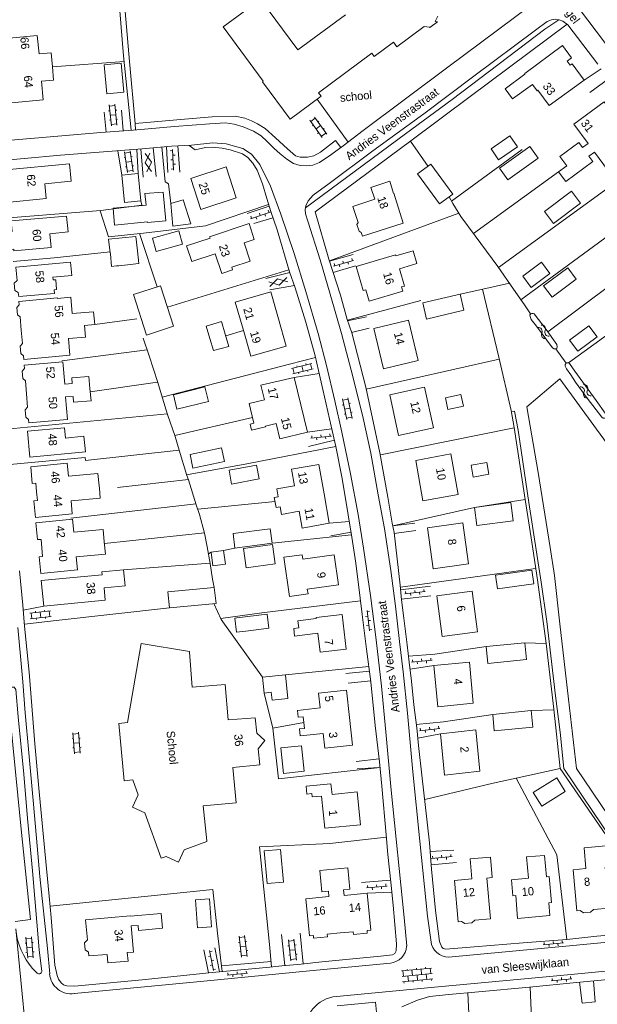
# Model space of a CAD drawing. Header units: metres. Extents: x 195864 to 198202, y 543264 to 544906.
# Tile 26 of 79: x 196359 to 196485, y 543649 to 543864. Entities that reach past the tile are written whole.
import ezdxf

# ---------------------------------------------------------------- set-up
doc = ezdxf.new("R2010")
doc.units = ezdxf.units.M
doc.header["$MEASUREMENT"] = 0
for name, color, linetype, lineweight in [('Level 11', 7, 'Continuous', 0), ('Level 12', 7, 'Continuous', 0), ('Level 19', 7, 'Continuous', 0), ('Level 28', 7, 'Continuous', 0), ('Level 29', 7, 'Continuous', 0), ('Level 32', 7, 'Continuous', 0), ('Level 34', 7, 'Continuous', 0), ('Level 36', 7, 'Continuous', 0), ('Level 41', 7, 'Continuous', 0), ('Level 43', 7, 'Continuous', 0)]:
    doc.layers.add(name, color=color, linetype=linetype, lineweight=lineweight)
doc.styles.add('Style-CHAR_FAST_FONT', font='CHAR_FAST_FONT.shx')

# ---------------------------------------------------------------- blocks, each defined once
blk = doc.blocks.new('OVTP6')
at = {"layer": 'Level 41', "color": 7, "linetype": 'Continuous', "lineweight": 0}
for p, q in [((0, 0), (4.5, 0)), ((0.25, 0), (0.25, 0.5)), ((1.25, 0), (1.25, -0.5)), ((2.25, 0), (2.25, 0.5)), ((4.25, 0), (4.25, 0.5)), ((3.25, 0), (3.25, -0.5))]:
    blk.add_line(p, q, dxfattribs=at)
blk = doc.blocks.new('OV2')
at = {"layer": 'Level 41', "color": 7, "linetype": 'Continuous', "lineweight": 0}
for p, q in [((0.3, -2.31), (0.3, 2.29)), ((1.5, -2.31), (1.5, 2.29)), ((0, 0.99), (0.3, 0.99)), ((0.3, 1.99), (1.5, 1.99)), ((1.8, 0.99), (1.5, 0.99)), ((0, -1.01), (0.3, -1.01)), ((0.3, -0.01), (1.5, -0.01)), ((0.3, -2.01), (1.5, -2.01)), ((1.8, -1.01), (1.5, -1.01))]:
    blk.add_line(p, q, dxfattribs=at)
blk = doc.blocks.new('WA_17')
at = {"layer": 'Level 43', "color": 7, "linetype": 'Continuous', "lineweight": 0, "extrusion": (0, 0, -1)}
for centre in [(-0.75, 0.05), (-0.75, -0.85)]:
    blk.add_arc(centre, 0.85, 28.0725, 151.9275, dxfattribs=at)
at = {"layer": 'Level 43', "color": 7, "linetype": 'Continuous', "lineweight": 0}
for centre in [(2.25, 0.85), (2.25, -0.05)]:
    blk.add_arc(centre, 0.85, 208.0725, 331.9275, dxfattribs=at)
blk = doc.blocks.new('WA_18')
at = {"layer": 'Level 43', "color": 7, "linetype": 'Continuous', "lineweight": 0, "extrusion": (0, 0, -1)}
for centre in [(-0.75, 0.05), (-0.75, -0.85)]:
    blk.add_arc(centre, 0.85, 28.0724, 151.9275, dxfattribs=at)
at = {"layer": 'Level 43', "color": 7, "linetype": 'Continuous', "lineweight": 0}
for centre in [(2.25, 0.85), (2.25, -0.05)]:
    blk.add_arc(centre, 0.85, 208.0725, 331.9276, dxfattribs=at)
blk = doc.blocks.new('GV2')
at = {"layer": 'Level 41', "color": 7, "linetype": 'Continuous', "lineweight": 0, "flags": 128}
for points in [[(1.2, -2), (0, 0), (1.2, 2)], [(0.2, -2), (1.4, 0), (0.2, 2)]]:
    blk.add_lwpolyline(points, dxfattribs=at)
blk = doc.blocks.new('OVTP4')
at = {"layer": 'Level 41', "color": 7, "linetype": 'Continuous', "lineweight": 0}
for p, q in [((0, 1.2), (6.6, 1.2)), ((0.3, 1.2), (0.3, 0)), ((1.3, 1.5), (1.3, 1.2)), ((1.3, 0), (1.3, -1.2)), ((2.3, 1.2), (2.3, 0)), ((3.3, 1.5), (3.3, 1.2)), ((4.3, 1.2), (4.3, 0)), ((5.3, 1.5), (5.3, 1.2)), ((5.3, 0), (5.3, -1.2)), ((6.3, 1.2), (6.3, 0)), ((0, 0), (6.6, 0)), ((0, -1.2), (6.6, -1.2)), ((0.3, -1.2), (0.3, -1.5)), ((2.3, -1.2), (2.3, -1.5)), ((3.3, 0), (3.3, -1.2)), ((4.3, -1.2), (4.3, -1.5)), ((6.3, -1.2), (6.3, -1.5))]:
    blk.add_line(p, q, dxfattribs=at)

msp = doc.modelspace()

# ---------------------------------------------------------------- linework, layer by layer
at = {"layer": 'Level 11', "color": 7, "linetype": 'Continuous', "lineweight": 13}
for p, q in [((196366.3, 543850.79), (196366.02, 543853.69)), ((196366.3, 543850.79), (196363.66, 543850.52)), ((196421.61, 543739.91), (196428.37, 543740.85))]:
    msp.add_line(p, q, dxfattribs=at)
at = {"layer": 'Level 11', "color": 7, "linetype": 'Continuous', "lineweight": 13, "flags": 128}
for points in [[(196450.09, 543864.71), (196449.5, 543863.52), (196449.96, 543863.44), (196448.29, 543862.2), (196448.23, 543862.28), (196447.05, 543862.45), (196441.13, 543858.05), (196440.41, 543859.02), (196436.18, 543855.89), (196435.65, 543856.61), (196424.03, 543848.03), (196424.61, 543847.24), (196417.86, 543842.26), (196411.83, 543850.43), (196412.01, 543850.56), (196403.27, 543862.39), (196411.39, 543868.41), (196419.57, 543857.36), (196429.91, 543865.01)], [(196366.02, 543853.69), (196365.73, 543856.72), (196363.12, 543856.47), (196362.74, 543860.46), (196354.32, 543859.69), (196354.96, 543852.7), (196355.61, 543845.71), (196364.04, 543846.48), (196363.66, 543850.52)], [(196481.99, 543850.79), (196479.34, 543854.33), (196478.9, 543854), (196478.24, 543854.89), (196479.21, 543855.61), (196477.22, 543858.28), (196468.99, 543852.19), (196469.05, 543852.1), (196464.72, 543848.89), (196466.36, 543846.67), (196470.67, 543849.85), (196471.7, 543848.44), (196471.88, 543848.57), (196474.35, 543845.23), (196481.99, 543850.79)], [(196493.86, 543835.78), (196491.22, 543839.36), (196490.51, 543838.84), (196488.24, 543841.92), (196488.95, 543842.44), (196486.3, 543846.03), (196479.72, 543841.17), (196482.84, 543836.97), (196481.63, 543836.07), (196480.79, 543837.2), (196476.66, 543834.13), (196478.16, 543832.12), (196476.37, 543830.78), (196477.94, 543828.67), (196483.83, 543833.05), (196482.99, 543834.18), (196484.2, 543835.09), (196487.29, 543830.93), (196493.86, 543835.78)], [(196467.42, 543836.25), (196465.79, 543838.63), (196461.66, 543835.77), (196463.29, 543833.43), (196467.42, 543836.25)], [(196370.13, 543828.73), (196369.78, 543832.51), (196355.9, 543831.19), (196356.14, 543828.72), (196355.59, 543828.67), (196356.01, 543824.14), (196364.67, 543824.95), (196364.37, 543828.2), (196370.13, 543828.73)], [(196385.33, 543824.46), (196384.75, 543830.41), (196381.19, 543830.06), (196381.74, 543824.12), (196385.33, 543824.46)], [(196406.07, 543825.13), (196403.89, 543831.86), (196396.18, 543829.35), (196398.38, 543822.6), (196406.07, 543825.13)], [(196453.31, 543825.9), (196450.41, 543823.8), (196445.66, 543830.33), (196448.55, 543832.44), (196453.31, 543825.9)], [(196442.52, 543819.62), (196440.44, 543826.11), (196440.4, 543826.1), (196439.56, 543828.72), (196435.45, 543827.4), (196436.29, 543824.8), (196431.55, 543823.27), (196432.66, 543819.78), (196432.43, 543819.33), (196432.91, 543817.83), (196433.36, 543817.6), (196433.62, 543816.78), (196442.52, 543819.62)], [(196390.76, 543820.15), (196390.19, 543826.37), (196386.22, 543826.05), (196386.46, 543823.55), (196379.25, 543822.85), (196379.59, 543819.2), (196386.77, 543819.88), (196386.78, 543819.77), (196390.76, 543820.15)], [(196396.24, 543819.47), (196394.55, 543824.66), (196391.87, 543823.87), (196392.32, 543818.92), (196396.24, 543819.47)], [(196369.45, 543817.69), (196369.12, 543821.14), (196357.04, 543820.12), (196357.25, 543817.76), (196356.63, 543817.7), (196356.98, 543813.87), (196357.6, 543813.92), (196357.62, 543813.59), (196365.79, 543814.32), (196365.5, 543817.31), (196369.45, 543817.69)], [(196394.43, 543815.05), (196393.58, 543817.93), (196387.83, 543816.33), (196388.65, 543813.42), (196394.43, 543815.05)], [(196410.01, 543816.03), (196408.91, 543819.51), (196400.31, 543816.65)], [(196384.86, 543810.8), (196384.57, 543813.6), (196384.24, 543816.72), (196378.26, 543816.15), (196378.64, 543813.16), (196378.73, 543812.94), (196378.94, 543810.18), (196380.03, 543810.29), (196380.53, 543810.34), (196384.86, 543810.8)], [(196409.13, 543811.31), (196405.12, 543809.99), (196405.3, 543809.42), (196402.94, 543808.64), (196401.54, 543812.9), (196396.42, 543811.22), (196395.29, 543814.67), (196400.41, 543816.36), (196400.31, 543816.65)], [(196409.13, 543811.31), (196407.81, 543815.33), (196410.01, 543816.03)], [(196445.51, 543810.79), (196444.68, 543813.59), (196440.92, 543812.48), (196440.86, 543812.69), (196432.24, 543810.14), (196433.76, 543804.92), (196434.38, 543805.1), (196435.09, 543802.65), (196442.44, 543804.79), (196442.17, 543805.73), (196442.8, 543805.91), (196441.7, 543809.68), (196445.51, 543810.79)], [(196370.24, 543808.21), (196369.99, 543811.12), (196358.03, 543810.04), (196358.33, 543807.12), (196357.69, 543806.57), (196357.86, 543804.91), (196358.6, 543804.49), (196358.69, 543803.62), (196366.48, 543804.31), (196366.41, 543805.08), (196366.94, 543805.13), (196366.75, 543807.28), (196366.22, 543807.24), (196366.16, 543807.85), (196370.24, 543808.21)], [(196474.47, 543808.66), (196472.64, 543811.08), (196468.61, 543808.04), (196470.43, 543805.6), (196474.47, 543808.66)], [(196480.22, 543807.43), (196478.37, 543809.9), (196473.12, 543805.98), (196474.96, 543803.5), (196480.22, 543807.43)], [(196392.47, 543797.17), (196391.08, 543801.45), (196389.61, 543805.97), (196383.68, 543804.04), (196386.55, 543795.24), (196392.47, 543797.17)], [(196417.03, 543792.83), (196415.34, 543798.74), (196413.64, 543804.64), (196405.9, 543802.41), (196407.59, 543796.52), (196409.27, 543790.63), (196417.03, 543792.83)], [(196375.27, 543797.53), (196375.03, 543800.3), (196370.37, 543799.91), (196370.07, 543803.45), (196367.17, 543803.21), (196367.16, 543803.31), (196358.73, 543802.56), (196358.79, 543801.83), (196358.3, 543801.24), (196358.43, 543799.64), (196359.01, 543799.17), (196359.25, 543796.28), (196359.49, 543793.38), (196358.99, 543792.79), (196359.13, 543791.19), (196359.71, 543790.69), (196359.77, 543789.94), (196369.83, 543790.84), (196369.51, 543794.45), (196373.28, 543794.78), (196373.06, 543797.34), (196375.27, 543797.53)], [(196455.76, 543800.62), (196454.95, 543804.14), (196446.77, 543802.25), (196447.6, 543798.71), (196455.76, 543800.62)], [(196445.74, 543789.69), (196443.64, 543798.46), (196436.09, 543796.63), (196438.22, 543787.88), (196445.74, 543789.69)], [(196404.47, 543792.77), (196403.69, 543795.46), (196402.92, 543798.15), (196399.57, 543797.17), (196400.35, 543794.5), (196401.13, 543791.84), (196404.47, 543792.77)], [(196374.45, 543780.92), (196374.23, 543783.58), (196374, 543786.23), (196370.26, 543785.91), (196370.37, 543784.67), (196368.71, 543784.53), (196368.29, 543789.4), (196359.87, 543788.69), (196359.93, 543787.96), (196359.44, 543787.39), (196359.57, 543785.77), (196360.15, 543785.28), (196360.39, 543782.4), (196360.63, 543779.53), (196360.13, 543778.95), (196360.26, 543777.36), (196360.85, 543776.85), (196360.9, 543776.11), (196369.29, 543776.85), (196368.91, 543781.75), (196370.55, 543781.88), (196370.65, 543780.62), (196374.45, 543780.92)], [(196421.64, 543774.07), (196420.21, 543780.05), (196418.77, 543786.02), (196411.5, 543784.3), (196412.26, 543781.14), (196408.93, 543780.35), (196409.24, 543779.07), (196409.61, 543777.54), (196409.97, 543776.01), (196409.12, 543775.81), (196409.42, 543774.53), (196412.5, 543775.27), (196412.47, 543775.38), (196414.83, 543775.94), (196415.61, 543772.65), (196421.64, 543774.07)], [(196400.04, 543780.76), (196399.28, 543783.94), (196392.41, 543782.22), (196393.19, 543779.06), (196400.04, 543780.76)], [(196449.11, 543775.05), (196447.16, 543783.85), (196439.59, 543782.18), (196441.52, 543773.38), (196449.11, 543775.05)], [(196455.65, 543779.77), (196455.08, 543782.27), (196451.71, 543781.56), (196452.23, 543779.04), (196455.65, 543779.77)], [(196373.24, 543769.79), (196372.92, 543773.17), (196368.92, 543772.79), (196368.7, 543775.03), (196360.58, 543774.26), (196361.11, 543768.65), (196373.24, 543769.79)], [(196403.53, 543767.7), (196402.92, 543770.64), (196396.05, 543769.2), (196396.67, 543766.25), (196403.53, 543767.7)], [(196454.47, 543760.48), (196452.87, 543769.33), (196445.24, 543767.93), (196446.79, 543759.12), (196454.47, 543760.48)], [(196376.48, 543759.7), (196376.27, 543761.91), (196376.23, 543762.39), (196375.97, 543765.07), (196369.54, 543764.47), (196369.27, 543767.32), (196361.3, 543766.55), (196361.65, 543762.87), (196362.41, 543762.94), (196362.59, 543761.08), (196362.76, 543759.21), (196362, 543759.14), (196362.34, 543755.5), (196370.35, 543756.26), (196370.09, 543759.09), (196376.48, 543759.7)], [(196411.08, 543763.92), (196410.52, 543766.92), (196404.58, 543765.81), (196405.09, 543762.77), (196411.08, 543763.92)], [(196426.4, 543754.25), (196425.25, 543760.64), (196424.09, 543767.03), (196418.17, 543766.01), (196418.8, 543762.36), (196414.94, 543761.7), (196415.26, 543759.99), (196414.41, 543759.83), (196414.61, 543758.76), (196414.8, 543757.68), (196415.67, 543757.84), (196415.98, 543756.12), (196419.82, 543756.83), (196420.49, 543753.18), (196426.4, 543754.25)], [(196461.16, 543764.95), (196460.71, 543767.47), (196457.3, 543766.86), (196457.79, 543764.3), (196461.16, 543764.95)], [(196466.5, 543754.76), (196465.97, 543758.75), (196458.02, 543757.7), (196458.58, 543753.71), (196466.5, 543754.76)], [(196377.6, 543747.53), (196377.34, 543750.21), (196377.08, 543752.89), (196370.68, 543752.26), (196370.4, 543755.12), (196362.4, 543754.34), (196362.79, 543750.66), (196363.55, 543750.73), (196363.72, 543748.87), (196363.89, 543747.02), (196363.14, 543746.95), (196363.48, 543743.28), (196371.49, 543744.06), (196371.21, 543746.91), (196377.6, 543747.53)], [(196456.72, 543745.41), (196455.49, 543754.3), (196447.81, 543753.23), (196449.05, 543744.31), (196456.72, 543745.41)], [(196413.96, 543749.86), (196413.54, 543753.05), (196405.42, 543751.98), (196405.84, 543748.83), (196413.96, 543749.86)], [(196414.61, 543745.39), (196414.02, 543749.63), (196407.7, 543748.74), (196408.29, 543744.5), (196414.61, 543745.39)], [(196403.77, 543745.3), (196403.33, 543748.29), (196400.62, 543747.93), (196401.01, 543744.98), (196403.77, 543745.3)], [(196428.37, 543740.85), (196427.46, 543747.32), (196420.66, 543746.39), (196420.52, 543747.38), (196416.51, 543746.82), (196417.71, 543738.27), (196421.76, 543738.84), (196421.61, 543739.91)], [(196381.9, 543740.58), (196381.55, 543744.11), (196376.83, 543743.65), (196376.89, 543743.01), (196363.62, 543741.73), (196364.14, 543736.18), (196377.55, 543737.45), (196377.3, 543740.14), (196381.9, 543740.58)], [(196470.99, 543741.04), (196470.58, 543744.01), (196462.66, 543742.94), (196463.05, 543739.94), (196470.99, 543741.04)], [(196401.76, 543736.77), (196401.27, 543740.25), (196391.2, 543739.29), (196391.56, 543735.78), (196401.76, 543736.77)], [(196458.71, 543730.58), (196457.54, 543739.43), (196449.87, 543738.43), (196451.03, 543729.53), (196458.71, 543730.58)], [(196413.2, 543731.38), (196412.85, 543734.43), (196406.24, 543733.6), (196405.81, 543733.55), (196406.19, 543730.5), (196408.19, 543730.75), (196413.2, 543731.38)], [(196430.11, 543726.8), (196429.23, 543734.36), (196423.52, 543733.68), (196423.54, 543733.46), (196419.55, 543732.98), (196419.74, 543731.43), (196418.64, 543731.3), (196418.83, 543729.67), (196423.9, 543730.27), (196424.39, 543726.13), (196430.11, 543726.8)], [(196412.34, 543706.94), (196410.59, 543708.5), (196410.26, 543711.88), (196404.32, 543711.4), (196403.7, 543719.1), (196396.52, 543718.52), (196395.9, 543726.17), (196395.92, 543726.27), (196385.4, 543728.06), (196382.39, 543710.8), (196380.51, 543710.61), (196381.66, 543698.14), (196383.54, 543698.32), (196384.73, 543695.08), (196383.5, 543692.38), (196386.17, 543691.12), (196389.78, 543681.24), (196390.87, 543681.65), (196393.56, 543680.41), (196394.79, 543683.1), (196399.7, 543684.92), (196399.67, 543685.02), (196398.93, 543692.66), (196406.09, 543693.35), (196405.34, 543701.06), (196411.26, 543701.63), (196410.92, 543705.08), (196412.34, 543706.94)], [(196469.38, 543724.55), (196469.03, 543728.2), (196460.59, 543727.38), (196460.93, 543723.7), (196469.38, 543724.55)], [(196457.76, 543715.01), (196456.94, 543723.95), (196449.22, 543723.24), (196450.04, 543714.27), (196457.76, 543715.01)], [(196417.36, 543716.02), (196416.82, 543721.21), (196411.83, 543720.67), (196412.19, 543717.24), (196413.74, 543717.41), (196413.92, 543715.66), (196417.36, 543716.02)], [(196431.43, 543705.9), (196430.79, 543711.89), (196430.16, 543717.88), (196424.08, 543717.22), (196424.43, 543714.01), (196419.46, 543713.47), (196419.62, 543711.97), (196420.72, 543712.09), (196420.86, 543710.81), (196421, 543709.53), (196419.91, 543709.42), (196420.07, 543707.91), (196425.05, 543708.45), (196425.39, 543705.25), (196431.43, 543705.9)], [(196470.74, 543709.81), (196470.42, 543713.44), (196462.02, 543712.59), (196462.36, 543708.99), (196470.74, 543709.81)], [(196459.18, 543700.21), (196458.36, 543709.22), (196450.66, 543708.36), (196451.49, 543699.32), (196459.18, 543700.21)], [(196420.93, 543700.19), (196420.33, 543705.77), (196415.84, 543705.28), (196416.44, 543699.71), (196420.93, 543700.19)], [(196433.2, 543688.57), (196432.51, 543695.69), (196426.99, 543695.14), (196426.76, 543697.47), (196421.34, 543696.93), (196421.51, 543695.23), (196422.59, 543695.33), (196422.66, 543694.6), (196424.72, 543694.8), (196425.41, 543687.84), (196433.2, 543688.57)], [(196477.82, 543695.78), (196475.99, 543698.79), (196470.86, 543695.61), (196472.71, 543692.62), (196477.82, 543695.78)], [(196487.88, 543679.4), (196487.45, 543684.06), (196481.94, 543683.56), (196482.36, 543678.99), (196479.58, 543678.75), (196480.36, 543669.77), (196481.12, 543669.84), (196481.81, 543669.4), (196483.33, 543669.53), (196483.98, 543670.09), (196487.39, 543670.4), (196486.57, 543679.28), (196487.88, 543679.4)], [(196461.92, 543677.04), (196461.53, 543681.49), (196457.1, 543681.1), (196457.49, 543676.75), (196453.71, 543676.43), (196454.48, 543667.43), (196455.25, 543667.5), (196455.95, 543667.06), (196457.49, 543667.2), (196458.1, 543667.76), (196461.52, 543668.08), (196460.73, 543676.93), (196461.92, 543677.04)], [(196474.83, 543671.62), (196474.35, 543677.27), (196473.74, 543677.22), (196473.34, 543681.86), (196469.4, 543681.53), (196469.79, 543676.88), (196466.15, 543676.57), (196466.44, 543673.07), (196467.04, 543673.12), (196467.46, 543668.12), (196474.47, 543668.75), (196474.23, 543671.57), (196474.83, 543671.62)], [(196435.45, 543665.61), (196434.64, 543673.67), (196429.62, 543673.17), (196429.5, 543674.36), (196430.88, 543674.49), (196430.42, 543679.17), (196427.38, 543678.88), (196424.34, 543678.58), (196424.79, 543673.94), (196426.19, 543674.08), (196426.3, 543672.89), (196421.29, 543672.4), (196422.1, 543664.34), (196422.92, 543664.42), (196422.98, 543663.82), (196426, 543664.11), (196425.94, 543664.71), (196428.77, 543664.98), (196431.6, 543665.24), (196431.66, 543664.65), (196434.67, 543664.94), (196434.62, 543665.53), (196435.45, 543665.61)], [(196390.01, 543665.99), (196389.73, 543669.2), (196383.01, 543668.61), (196383, 543668.72), (196373.27, 543667.87), (196373.68, 543663.45), (196373.06, 543662.8), (196373.2, 543661.28), (196373.93, 543660.76), (196374, 543659.98), (196377.94, 543660.32), (196378.1, 543658.45), (196382.52, 543658.83), (196382.35, 543660.72), (196383.7, 543660.83), (196383.21, 543666.51), (196384.71, 543666.64), (196384.8, 543665.54), (196390.01, 543665.99)]]:
    msp.add_lwpolyline(points, dxfattribs=at)
at = {"layer": 'Level 12', "color": 7, "linetype": 'Continuous', "lineweight": 13, "flags": 128}
for points in [[(196381.58, 543848.11), (196381.05, 543854.43), (196377.35, 543854.1), (196377.91, 543847.75), (196381.58, 543848.11)], [(196471.94, 543833.78), (196470.14, 543836.31), (196463.5, 543831.58), (196465.3, 543829.05), (196471.94, 543833.78)], [(196481.13, 543823.96), (196479.19, 543826.55), (196473.29, 543822.12), (196475.24, 543819.53), (196481.13, 543823.96)], [(196484.76, 543794.81), (196482.97, 543797.24), (196478.78, 543794.14), (196480.57, 543791.72), (196484.76, 543794.81)], [(196416.4, 543676.03), (196415.77, 543683.19), (196412.23, 543682.88), (196412.86, 543675.72), (196416.4, 543676.03)], [(196400.73, 543666.35), (196400.27, 543672.4), (196397.21, 543672.17), (196397.67, 543666.12), (196400.73, 543666.35)]]:
    msp.add_lwpolyline(points, dxfattribs=at)
at = {"layer": 'Level 19', "color": 7, "linetype": 'Continuous', "lineweight": 0, "flags": 128}
for points in [[(196476.06, 543792.66), (196476.02, 543793.14), (196473.7, 543796.41), (196471.08, 543799.85), (196470.85, 543799.92), (196470.57, 543799.94), (196470.3, 543799.86), (196470.15, 543799.61), (196470.18, 543799.26), (196470.44, 543798.64), (196471.56, 543797.2), (196475.08, 543792.45), (196475.44, 543792.23), (196475.79, 543792.21), (196475.99, 543792.31), (196476.06, 543792.66)], [(196486.83, 543777.41), (196486.68, 543777.23), (196486.43, 543777.15), (196486.08, 543777.15), (196485.81, 543777.34), (196482.6, 543781.47), (196480.09, 543784.99), (196479.05, 543786.58), (196478.08, 543787.89), (196477.79, 543788.46), (196477.84, 543788.84), (196478.01, 543789.09), (196478.18, 543789.19), (196478.43, 543789.2), (196478.73, 543789.07), (196479.96, 543787.39), (196484.55, 543781), (196486.57, 543778.2), (196486.83, 543777.71), (196486.83, 543777.41)]]:
    msp.add_lwpolyline(points, dxfattribs=at)
at = {"layer": 'Level 28', "color": 7, "linetype": 'Continuous', "lineweight": 0}
for p, q in [((196366.02, 543853.64), (196381.69, 543854.79)), ((196444.08, 543837.46), (196447.92, 543831.98)), ((196453.05, 543824.4), (196468.46, 543835.64)), ((196457.85, 543817.35), (196476.37, 543830.78)), ((196463.28, 543809.96), (196493.9, 543832.19)), ((196426.43, 543811.38), (196454.66, 543821.78)), ((196468.17, 543802.91), (196488.63, 543817.92)), ((196385.01, 543817.36), (196388.86, 543805.72)), ((196391.12, 543801.32), (196417.61, 543809.42)), ((196430.36, 543798.45), (196446.34, 543802.78)), ((196478.53, 543789.16), (196498.98, 543804.01)), ((196375.27, 543797.53), (196384.44, 543798.73)), ((196403.81, 543795.05), (196407.68, 543796.22)), ((196368.09, 543789.62), (196386.66, 543792.03)), ((196475.78, 543792.21), (196478.03, 543789.1)), ((196434.47, 543783.41), (196463.43, 543789.98)), ((196389.98, 543781.7), (196417.7, 543788.91)), ((196374.29, 543782.84), (196388.96, 543784.98)), ((196356.05, 543774.71), (196391.11, 543778.06)), ((196392.7, 543773.36), (196409.67, 543777.28)), ((196437.53, 543769.12), (196466.71, 543775)), ((196380.22, 543762.04), (196395.7, 543763.75)), ((196370.06, 543755.32), (196397.35, 543758.44)), ((196397.71, 543757.27), (196414.57, 543758.99)), ((196377.38, 543749.84), (196399.22, 543752.11)), ((196413.96, 543749.86), (196431.23, 543751.68)), ((196400.06, 543747.59), (196400.62, 543747.93)), ((196403.33, 543748.29), (196405.84, 543748.83)), ((196381.55, 543744.11), (196400.43, 543745.55)), ((196441.91, 543740.29), (196471.37, 543744.34)), ((196469.03, 543728.2), (196473.71, 543728.06)), ((196449.38, 543725.74), (196460.59, 543727.38)), ((196416.82, 543721.21), (196435, 543723.06)), ((196451.27, 543710.99), (196462.02, 543712.59)), ((196470.42, 543713.44), (196475.39, 543713.58)), ((196414.07, 543709.56), (196420.86, 543710.81)), ((196470.18, 543653.2), (196471.17, 543631.81))]:
    msp.add_line(p, q, dxfattribs=at)
at = {"layer": 'Level 28', "color": 7, "linetype": 'Continuous', "lineweight": 0, "flags": 128}
for points in [[(196375.45, 543932.4), (196375.64, 543929.16), (196376.62, 543916.42), (196377.94, 543899.25), (196379.23, 543884.61), (196381.57, 543856.05), (196383.2, 543839.85)], [(196389.92, 543836.21), (196390.62, 543828.63), (196391.32, 543828.17), (196391.87, 543823.87)], [(196351.93, 543820.4), (196376.6, 543822.33), (196385.51, 543823.51), (196385.33, 543824.46)], [(196452.54, 543825.34), (196453.34, 543823.86), (196455.11, 543821.06), (196458.2, 543816.88), (196463.15, 543810.14), (196466.57, 543805.26), (196468.92, 543801.82), (196470.28, 543799.82)], [(196376.45, 543822.32), (196378.26, 543816.6), (196385.92, 543817.46), (196399.43, 543819.03), (196413.17, 543823.68)], [(196474.03, 543795.95), (196488.14, 543806.44), (196508.69, 543822)], [(196357.48, 543811.23), (196366.44, 543812.06), (196378.61, 543813.37)], [(196447.21, 543694.02), (196462.14, 543697.6), (196467.13, 543698.68), (196476.73, 543700.79), (196475.37, 543713.75), (196473.71, 543728.04), (196471.76, 543741.9), (196470.54, 543750.08), (196468.94, 543760.32), (196466.7, 543775.07), (196466.05, 543778.76), (196463.33, 543790.38), (196459.82, 543805.2)], [(196454.95, 543804.14), (196459.89, 543805.22), (196465.7, 543806.51)], [(196356.78, 543767.05), (196373.15, 543768.57), (196373.23, 543767.9), (196393.66, 543770.14), (196392.77, 543773.15), (196391.15, 543777.96), (196390.05, 543781.49), (196389, 543784.88), (196387.11, 543790.71), (196385.81, 543794.52)], [(196466.09, 543778.54), (196466.75, 543778.65), (196467.54, 543774.48), (196469.92, 543758.78), (196472.62, 543741.38), (196473.79, 543732.84), (196475.73, 543716.66), (196476.72, 543708.69), (196477.51, 543700.8), (196487.91, 543685.44), (196491.79, 543664.92)], [(196395.28, 543764.8), (196408.41, 543767.19), (196427.83, 543770.94)], [(196393.66, 543770.14), (196395.34, 543764.61), (196395.73, 543763.66), (196397.41, 543758.23), (196398.07, 543756.12), (196399.22, 543752.1), (196399.79, 543749.06), (196400.45, 543745.44), (196400.92, 543742.05), (196401.27, 543740.25)], [(196440.22, 543753.65), (196458.02, 543757.7), (196469.08, 543759.42)], [(196402.73, 543733.49), (196411.71, 543734.72), (196433.2, 543737.32)], [(196476.73, 543700.79), (196487.51, 543685.16), (196497.09, 543691.92), (196497.73, 543691.45)], [(196467.12, 543698.67), (196476.02, 543681.99), (196478.19, 543663.59)], [(196456.58, 543651.93), (196457.33, 543636.87), (196463.21, 543626.3)]]:
    msp.add_lwpolyline(points, dxfattribs=at)
at = {"layer": 'Level 29', "color": 7, "linetype": 'Continuous', "lineweight": 0}
for p, q in [((196481.99, 543850.79), (196485.67, 543853.22)), ((196483.19, 543848.08), (196487.25, 543851.05)), ((196423.74, 543846.6), (196430.51, 543837.28)), ((196377.33, 543843.76), (196377.76, 543839.45)), ((196381.08, 543844.24), (196381.46, 543839.72)), ((196380.31, 543835.39), (196381.19, 543830.06)), ((196384.46, 543835.73), (196384.75, 543830.41)), ((196385.29, 543835.79), (196385.83, 543829.64)), ((196388, 543836.04), (196388.65, 543829.78)), ((196390.88, 543836.3), (196391.19, 543830.62)), ((196393.38, 543836.46), (196393.81, 543830.73)), ((196408.5, 543821.68), (196413.29, 543823.28)), ((196409.93, 543819.53), (196414.09, 543820.79)), ((196426.44, 543811.35), (196431.59, 543812.8)), ((196427.26, 543808.84), (196432.13, 543810.33)), ((196412.58, 543807.53), (196417.8, 543808.83)), ((196413.44, 543805.07), (196418.78, 543806.04)), ((196430.4, 543798.31), (196434.54, 543799.21)), ((196431.25, 543795.79), (196435.08, 543796.71)), ((196417.7, 543788.91), (196423.4, 543790.34)), ((196418.77, 543786.02), (196424.22, 543786.89)), ((196421.64, 543774.07), (196426.91, 543774.83)), ((196421.89, 543770.96), (196427.5, 543772.33)), ((196426.4, 543754.25), (196430.76, 543754.6)), ((196440.22, 543753.67), (196445.02, 543754.23)), ((196426.75, 543751.47), (196431.13, 543752.29)), ((196440.55, 543752.03), (196445.29, 543752.63)), ((196441.95, 543739.76), (196448.44, 543740.52)), ((196442.1, 543737.73), (196448.55, 543738.44)), ((196359.66, 543735.3), (196364.14, 543736.18)), ((196443.68, 543725.25), (196449.38, 543725.74)), ((196444.01, 543722.48), (196449.22, 543723.24)), ((196430.01, 543721.52), (196435.14, 543721.99)), ((196430.51, 543719.4), (196435.42, 543719.9)), ((196445.37, 543710.42), (196451.27, 543710.99)), ((196445.71, 543707.41), (196450.66, 543708.36)), ((196432.23, 543702.36), (196437.29, 543702.88)), ((196432.46, 543700.76), (196437.2, 543701)), ((196448.36, 543682.69), (196453.52, 543683.05)), ((196448.59, 543679.79), (196454.14, 543680.36)), ((196433.41, 543675.96), (196439.75, 543676.51)), ((196434.64, 543673.67), (196440.03, 543673.88)), ((196443.27, 543662.11), (196442.72, 543668.33)), ((196447.78, 543668.67), (196448.65, 543662.47)), ((196415.97, 543664.68), (196416.74, 543657.91)), ((196420.02, 543664.94), (196420.69, 543658.26)), ((196363.7, 543656.58), (196363.18, 543661.34)), ((196365, 543661.59), (196365.44, 543656.06)), ((196399.08, 543661.29), (196400.05, 543656.3)), ((196401.43, 543661.73), (196402.45, 543656.51)), ((196361.7, 543657.23), (196362.7, 543656.23)), ((196402.89, 543657.8), (196413.71, 543658.74))]:
    msp.add_line(p, q, dxfattribs=at)
at = {"layer": 'Level 29', "color": 7, "linetype": 'Continuous', "lineweight": 0, "flags": 128}
for points in [[(196376.69, 543928.23), (196377.39, 543918.86), (196378.89, 543899.67), (196380.71, 543879.25), (196382.81, 543854.84), (196384.05, 543841.35), (196384.13, 543839.92)], [(196477.32, 543871.08), (196486.43, 543859.02), (196497.51, 543843.97), (196507.19, 543830.73), (196512.52, 543823.96), (196517.62, 543816.81), (196523.05, 543809.61), (196527.95, 543802.84), (196533.13, 543796.05), (196540.35, 543786.42), (196548.34, 543775.61), (196557.6, 543762.95), (196565.64, 543752.09), (196573.31, 543741.83), (196577.57, 543736.14), (196582.11, 543729.87)], [(196470.5, 543867.16), (196452.24, 543853.6), (196433.79, 543839.79)], [(196484.91, 543854.25), (196478.41, 543862.8), (196477.34, 543863.58), (196476.49, 543863.91), (196475.74, 543864.04), (196474.82, 543863.92), (196473.89, 543863.54), (196471.36, 543861.63), (196457.89, 543851.6), (196447.03, 543843.42), (196435.92, 543835.33), (196426.39, 543828.26), (196422.86, 543825.7), (196421.8, 543824.46), (196421.25, 543823.38), (196421.17, 543822.56), (196421.19, 543821.63), (196421.71, 543820.05), (196424.43, 543811.62), (196426.61, 543804.11), (196429.06, 543795.59), (196431.55, 543786.18), (196433.8, 543777.12), (196435.44, 543769.49), (196437.06, 543760.4), (196438.46, 543753.12), (196439.78, 543743.94), (196440.81, 543736.16), (196441.7, 543728.45), (196442.48, 543721.9), (196443.45, 543712.86), (196444.58, 543700.06), (196446.13, 543684.95), (196447.78, 543668.67)], [(196421.21, 543822.98), (196442.99, 543839.1), (196453.22, 543846.57), (196473.36, 543861.84), (196476.46, 543863.91)], [(196478.23, 543862.93), (196457.12, 543847.2), (196444.16, 543837.52), (196423.35, 543822.1), (196426.31, 543811.73), (196427.18, 543809.1), (196428.81, 543803.92), (196430.29, 543798.64), (196431.28, 543795.69), (196434.37, 543783.9), (196437.45, 543769.6), (196439.19, 543759.92), (196440.09, 543754.24), (196440.54, 543752.19), (196441.87, 543740.75), (196442.11, 543737.55), (196442.62, 543733.57), (196443.38, 543727.77), (196443.84, 543723.97), (196444.3, 543719.84), (196444.83, 543714.66), (196445.47, 543709.63), (196445.88, 543705.83), (196446.68, 543698.7), (196447.33, 543692.95), (196448.21, 543684.59), (196448.66, 543678.89), (196449.53, 543669.88), (196450.41, 543663.12), (196450.9, 543661.9), (196451.23, 543661.57), (196451.8, 543661.42), (196458.01, 543661.99), (196468.69, 543662.85), (196478.17, 543663.59), (196484.7, 543664.29), (196491.46, 543664.89)], [(196433.79, 543839.79), (196429.42, 543836.46), (196426.72, 543834.47), (196424.23, 543832.8), (196422.81, 543832.25), (196421.38, 543832.06), (196420.05, 543832.16), (196418.61, 543832.59), (196417.13, 543833.55), (196415.71, 543834.73), (196414.32, 543835.91), (196412.89, 543837.42), (196411.52, 543838.6), (196409.88, 543839.66), (196407.63, 543840.56), (196405.65, 543841.17), (196403.78, 543841.45), (196400.33, 543841.24), (196392.62, 543840.65), (196383.64, 543839.88), (196376.56, 543839.36), (196352.72, 543837.35)], [(196384.05, 543841.35), (196394.85, 543842.29), (196400.83, 543842.77), (196405.86, 543842.9), (196408.01, 543842.46), (196409.41, 543841.91), (196410.76, 543841.28), (196412.4, 543840.22), (196414.65, 543838.21), (196417.29, 543835.78), (196419.01, 543834.27), (196420.06, 543834.02), (196421.64, 543833.96), (196423.01, 543834.3), (196424.47, 543835.1), (196427.75, 543837.59), (196428.9, 543836.07)], [(196351.85, 543832.95), (196367.79, 543834.39), (196385.63, 543835.82), (196392.01, 543836.4), (196396.38, 543836.58), (196401.04, 543837.09), (196403.89, 543836.9), (196407.56, 543835.89), (196409.41, 543834.63), (196411.23, 543832.42), (196413.59, 543827.69), (196415.82, 543821.55), (196418.71, 543812.99), (196421.29, 543804.75), (196423.98, 543795.54)], [(196395.84, 543836.56), (196397.18, 543835.58), (196399.38, 543836.09), (196400.83, 543836.16), (196403.04, 543835.93), (196404.81, 543835.57), (196407.48, 543834.69), (196408.65, 543833.91), (196409.7, 543832.68), (196410.7, 543831.12), (196411.86, 543828.14), (196412.8, 543824.97), (196413.62, 543822.14), (196415, 543818.15), (196417.75, 543808.97), (196418.96, 543805.51), (196421.29, 543798.03), (196423.31, 543790.72), (196424.08, 543787.54), (196424.99, 543783.38), (196426.79, 543775.35), (196427.82, 543770.97), (196429.22, 543764.01), (196430.52, 543756.05), (196431.3, 543751.22), (196432.21, 543745.52), (196433.13, 543737.89)], [(196423.98, 543795.54), (196425.81, 543788.6), (196427.63, 543780.92), (196429.11, 543774.09), (196431.05, 543764.98), (196432.67, 543756.12), (196433.87, 543748.79), (196435.41, 543738.5), (196436.58, 543728.82), (196437.79, 543718.71), (196438.71, 543708.83), (196439.89, 543696.07), (196442.72, 543668.33)], [(196487.82, 543770.36), (196484.68, 543774.73), (196476.64, 543785.66), (196469.47, 543779.61), (196471.9, 543765.3), (196474.57, 543748.93), (196475.47, 543742.83), (196476.68, 543732.32), (196478.53, 543715.93), (196480.28, 543700.8), (196487.3, 543690.48)], [(196358.87, 543743.9), (196359.57, 543736.37), (196359.95, 543731.81), (196360.94, 543721.78), (196362.24, 543706.2), (196363.08, 543696.52), (196364.39, 543682.78), (196365.33, 543673.03), (196365.74, 543668.32), (196366.58, 543657.99), (196367.04, 543655.69), (196367.39, 543654.89), (196367.91, 543654.09), (196368.46, 543653.66), (196369.16, 543653.43), (196370.86, 543653.38), (196385.6, 543654.79), (196400.84, 543656.39), (196404.76, 543656.7), (196413.45, 543657.56), (196416.05, 543657.85), (196420.23, 543658.21), (196424.78, 543658.67), (196437.54, 543659.92), (196440.17, 543660.19), (196440.72, 543660.54), (196440.97, 543661.09), (196441.05, 543662.59), (196440.33, 543671.04), (196439.8, 543676.04), (196439.19, 543682.1), (196438.81, 543686.33), (196437.84, 543696.98), (196437.36, 543702.23), (196436.41, 543710.14), (196435.45, 543719.72), (196434.5, 543726.8), (196433.57, 543734.36), (196433.13, 543737.89)], [(196401.26, 543736.72), (196402.82, 543733.29), (196411.83, 543720.67)], [(196359.92, 543732.23), (196366.88, 543733.04), (196391.56, 543735.78)], [(196365, 543661.59), (196363.27, 543677.26), (196362.71, 543683.97), (196361.89, 543693.05), (196360.91, 543704.23), (196360.11, 543712.93), (196359.56, 543719.69), (196359.08, 543725.29), (196358.5, 543731.49)], [(196357.9, 543667.5), (196361.23, 543667.94), (196359.3, 543686.88), (196358.52, 543694.91), (196356.86, 543711.87), (196356.35, 543717.77), (196356.61, 543718.32), (196357.11, 543718.55), (196357.71, 543718.52), (196358.03, 543718.04), (196358.56, 543712.09), (196359.77, 543699.6), (196360.61, 543689.92), (196361.67, 543678.49), (196363.18, 543661.34)], [(196412.19, 543717.24), (196414.07, 543709.56), (196415.35, 543698.57), (196437.47, 543701.03)], [(196438.85, 543685.87), (196426.51, 543684.45), (196411.19, 543683.75), (196413.35, 543662.45), (196413.83, 543657.61)], [(196365.52, 543670.81), (196400.99, 543674.48), (196402.06, 543664.91), (196403.03, 543656.56)], [(196358.03, 543665.86), (196361.33, 543632.33), (196361.47, 543632.29)], [(196453.15, 543659.75), (196478.75, 543662.17), (196502.36, 543664.43)], [(196370.82, 543651.77), (196399.05, 543654.48), (196422.11, 543656.74), (196439.73, 543658.41)], [(196504.41, 543658.37), (196479.16, 543655.94), (196450.15, 543653.24), (196427.94, 543651.15)], [(196442.23, 543648.86), (196445.66, 543650.37), (196448.23, 543651.12), (196452.43, 543651.54), (196458.96, 543652.16), (196470.04, 543653.19), (196480.29, 543654.17), (196494.11, 543655.53), (196498.49, 543655.84), (196507.37, 543656.84), (196511.27, 543656.85), (196513.65, 543656.21), (196516.35, 543654.64), (196517.88, 543652.97), (196522.51, 543645.85)], [(196480.97, 543654.23), (196481.55, 543649.67), (196484.33, 543649.97), (196483.99, 543654.53)], [(196423.06, 543643.03), (196423.24, 543641.18), (196423.53, 543641.18), (196423.52, 543640.71), (196426.79, 543640.97), (196436.66, 543647.69), (196436.45, 543649.9), (196428.12, 543649.12)]]:
    msp.add_lwpolyline(points, dxfattribs=at)
at = {"layer": 'Level 29', "color": 7, "linetype": 'Continuous', "lineweight": 0}
for centre, radius, start, end in [((196373.55, 543667.36), 15.59, 185.5091, 220.5449), ((196439.35, 543662.32), 3.92, 275.4659, 356.9396), ((196452.54, 543663.81), 4.11, 199.0452, 278.5112), ((196363.11, 543656.64), 0.589, 224.8448, 353.6284), ((196370.13, 543656.43), 4.71, 184.5663, 278.3275), ((196428.65, 543643.58), 7.61, 95.3752, 185.0492)]:
    msp.add_arc(centre, radius, start, end, dxfattribs=at)

# ---------------------------------------------------------------- block references
at = {"layer": 'Level 41', "color": 7, "linetype": 'Continuous', "lineweight": 0}
for name, p, xscale, yscale, zscale, rotation in [('OV2', (196378.36, 543843.08), 1.000002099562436, 1.000002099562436, 1.000002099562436, 5.736530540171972), ('OV2', (196424.74, 543841.02), 1.000002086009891, 1.000002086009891, 1.000002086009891, 215.5376777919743), ('OV2', (196381.8, 543832.87), 1.00000101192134, 1.00000101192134, 1.00000101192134, 8.160023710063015), ('GV2', (196386.24, 543832.74), 0.9999981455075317, 0.9999981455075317, 0.9999981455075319, 4.992102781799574), ('OVTP6', (196392.45, 543831.18), 1.00000016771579, 1.00000016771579, 1.00000016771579, 93.13331478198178), ('OVTP6', (196409.23, 543820.58), 0.9999979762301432, 0.9999979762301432, 0.9999979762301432, 18.49932408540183), ('OVTP6', (196427.34, 543810.26), 0.999998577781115, 0.999998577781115, 0.9999985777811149, 15.75299092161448), ('GV2', (196415.12, 543807.48), 0.999999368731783, 0.999999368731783, 0.9999993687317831, 284.0054416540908), ('OV2', (196420.33, 543788.79), 1.000000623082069, 1.000000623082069, 1.000000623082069, 284.0783047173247), ('OV2', (196429.44, 543779.01), 0.9999978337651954, 0.9999978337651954, 0.9999978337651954, 12.40740810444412), ('OVTP6', (196422.37, 543772.77), 0.9999987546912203, 0.9999987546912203, 0.9999987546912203, 5.713221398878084), ('OVTP6', (196442.85, 543738.83), 0.9999983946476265, 0.9999983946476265, 0.9999983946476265, 6.584829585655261), ('OV2', (196363.53, 543733.39), 0.9999985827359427, 0.9999985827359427, 0.9999985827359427, 96.57327967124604), ('OVTP6', (196434.64, 543735.25), 1.000000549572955, 1.000000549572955, 1.000000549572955, 276.8660955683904), ('OVTP6', (196444.34, 543723.95), 0.9999977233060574, 0.9999977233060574, 0.9999977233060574, 5.637081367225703), ('OV2', (196370.4, 543706.3), 1.000002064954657, 1.000002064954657, 1.000002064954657, 4.484486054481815), ('OVTP6', (196446.05, 543709.04), 0.9999980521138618, 0.9999980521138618, 0.9999980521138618, 6.32599023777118), ('OVTP6', (196448.69, 543681.22), 0.9999987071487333, 0.9999987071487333, 0.9999987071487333, 5.176119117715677), ('OVTP6', (196434.52, 543674.8), 0.9999998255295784, 0.9999998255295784, 0.9999998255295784, 4.922196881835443), ('OV2', (196361.95, 543661.89), 0.9999982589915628, 0.9999982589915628, 0.9999982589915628, 185.1817473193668), ('OV2', (196406.7, 543661.95), 0.9999998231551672, 0.9999998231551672, 0.9999998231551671, 6.709992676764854), ('OV2', (196417.47, 543661.18), 0.9999990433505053, 0.9999990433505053, 0.9999990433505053, 6.493786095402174), ('OVTP6', (196473.01, 543662.38), 0.99999786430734, 0.99999786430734, 0.99999786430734, 5.301244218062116), ('OVTP6', (196400.31, 543661.19), 0.9999994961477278, 0.9999994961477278, 0.9999994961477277, 281.0951912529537), ('OVTP6', (196404.1, 543655.77), 0.9999976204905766, 0.9999976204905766, 0.9999976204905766, 5.669523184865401), ('OVTP4', (196442.25, 543655.51), 0.9999996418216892, 0.9999996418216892, 0.9999996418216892, 5.520190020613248), ('OVTP6', (196474.8, 543654.56), 1.000002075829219, 1.000002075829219, 1.000002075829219, 5.612392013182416)]:
    msp.add_blockref(name, p, dxfattribs=dict(at, xscale=xscale, yscale=yscale, zscale=zscale, rotation=rotation))
at = {"layer": 'Level 43', "color": 7, "linetype": 'Continuous', "lineweight": 0}
for name, p, xscale, yscale, zscale, rotation in [('WA_18', (196472.21, 543797.14), 1.000001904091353, 1.000001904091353, 1.000001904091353, 306.5470628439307), ('WA_17', (196481.43, 543784.18), 1.00000212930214, 1.00000212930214, 1.00000212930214, 304.7857510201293)]:
    msp.add_blockref(name, p, dxfattribs=dict(at, xscale=xscale, yscale=yscale, zscale=zscale, rotation=rotation))

# ---------------------------------------------------------------- texts
at = {"layer": 'Level 32', "color": 7, "linetype": 'Continuous', "lineweight": 13, "style": 'Style-CHAR_FAST_FONT'}
for s, rotation, p in [('66', 275.3915, (196359.01, 543860.08)), ('64', 275.3345, (196359.78, 543851.68)), ('33', 306.5033, (196472.81, 543849.41)), ('31', 306.5834, (196481.13, 543841.37)), ('62', 275.2204, (196360.42, 543830.16)), ('25', 288.0545, (196397.88, 543828.16)), ('18', 287.7643, (196436.82, 543825.11)), ('60', 275.511, (196361.64, 543818.21)), ('23', 288.0545, (196402.28, 543814.65)), ('58', 275.568, (196362.26, 543809.18)), ('16', 286.2602, (196438.1, 543808.63)), ('56', 274.8208, (196366.46, 543801.65)), ('21', 285.9691, (196407.62, 543800.94)), ('54', 275.0492, (196365.64, 543795.66)), ('19', 285.8982, (196409.09, 543795.82)), ('14', 283.4668, (196440.47, 543795.6)), ('52', 274.8779, (196364.62, 543788.28)), ('17', 283.4801, (196412.95, 543783.61)), ('50', 274.4163, (196365.15, 543781.74)), ('12', 282.479, (196444.04, 543780.59)), ('15', 283.2996, (196415.84, 543777.08)), ('48', 275.568, (196365.06, 543773.69)), ('10', 280.1972, (196449.64, 543766.13)), ('46', 275.3915, (196365.67, 543765.5)), ('13', 279.7922, (196419.56, 543765.29)), ('44', 275.2204, (196366.2, 543760.38)), ('11', 280.3663, (196420.98, 543757.4)), ('42', 275.568, (196366.78, 543753.61)), ('8', 277.871, (196452.2, 543750.72)), ('40', 275.568, (196367.29, 543748.45)), ('9', 277.871, (196423.7, 543743.48)), ('38', 275.2774, (196373.42, 543741.32)), ('6', 277.5302, (196454.18, 543736.21)), ('7', 276.7199, (196425.33, 543728.86)), ('4', 275.2204, (196453.5, 543720.33)), ('5', 276.201, (196425.4, 543716.59)), ('36', 275.6251, (196405.62, 543708.22)), ('3', 276.03, (196426.28, 543708.67)), ('2', 275.1633, (196454.93, 543705.54)), ('1', 275.6251, (196426.28, 543691.69)), ('8', 4.8779, (196482, 543675.19)), ('12', 4.8208, (196455.56, 543672.82)), ('10', 4.8779, (196468.42, 543673)), ('16', 5.568, (196422.99, 543668.8)), ('14', 5.6821, (196430.73, 543669.51)), ('34', 274.8779, (196379.52, 543665.69))]:
    msp.add_text(s, height=1.8, rotation=rotation, dxfattribs=at).set_placement(p)
at = {"layer": 'Level 34', "color": 7, "linetype": 'Continuous', "lineweight": 13, "style": 'Style-CHAR_FAST_FONT'}
for s, rotation, p in [('Spoorsingel', 306.6636, (196472.13, 543873.06)), ('Andries Veenstrastraat', 36.3771, (196430.75, 543833.26)), ('Andries Veenstrastraat', 97.0043, (196441.74, 543713.13)), ('van Sleeswijklaan', 5.3915, (196459.68, 543656.03))]:
    msp.add_text(s, height=1.8, rotation=rotation, dxfattribs=at).set_placement(p)
at = {"layer": 'Level 36', "color": 7, "linetype": 'Continuous', "lineweight": 13, "style": 'Style-CHAR_FAST_FONT'}
for s, rotation, p in [('school', 5.511, (196428.82, 543846.02)), ('School', 275.511, (196390.91, 543708.93))]:
    msp.add_text(s, height=1.8, rotation=rotation, dxfattribs=at).set_placement(p)

doc.saveas('drawing.dxf')
